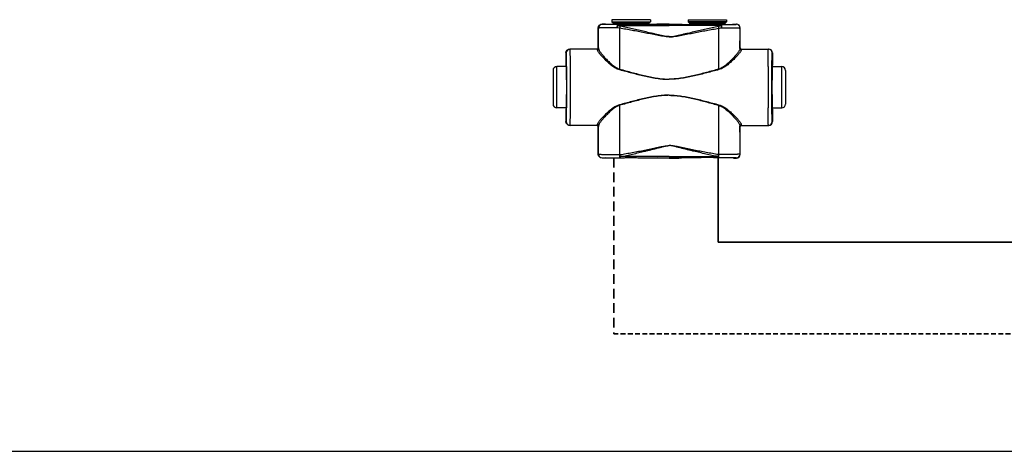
# Model space of a CAD drawing. Header units: millimetres. Extents: x 60394 to 199354, y 20895 to 166073.
# Tile 250 of 256: x 142450 to 143096, y 20895 to 21178. Entities that reach past the tile are written whole.
import ezdxf

# ---------------------------------------------------------------- set-up
doc = ezdxf.new("R2010")
doc.units = ezdxf.units.MM
doc.linetypes.add('VERDECKT', pattern=[9.525, 6.35, -3.175])
for name, color, linetype, lineweight in [('UT_POTRUBI - PŘÍVOD', 1, 'Continuous', 35), ('UT_SCHÉMA_PŘÍVOD', 10, 'Continuous', 35), ('UT_SCHÉMA_ZPÁTEČKA', 172, 'VERDECKT', 35)]:
    doc.layers.add(name, color=color, linetype=linetype, lineweight=lineweight)

msp = doc.modelspace()

# ---------------------------------------------------------------- linework, layer by layer
at = {"color": 0, "linetype": 'Continuous'}
for p, q in [((142863.52, 21177.97), (142838.32, 21177.97)), ((142838.32, 21177.97), (142838.32, 21176.57)), ((142863.52, 21177.97), (142863.52, 21176.57)), ((142888.32, 21177.97), (142913.52, 21177.97)), ((142888.32, 21177.97), (142888.32, 21176.57)), ((142913.52, 21177.97), (142913.52, 21176.57)), ((142829.55, 21172.45), (142829.42, 21172.57)), ((142829.42, 21159.57), (142829.42, 21172.57)), ((142832.05, 21174.95), (142831.92, 21175.07)), ((142833.57, 21175.07), (142831.92, 21175.07)), ((142833.92, 21174.97), (142833.57, 21175.07)), ((142838.32, 21176.57), (142839.28, 21175.62)), ((142838.32, 21176.57), (142863.52, 21176.57)), ((142839.28, 21175.62), (142862.57, 21175.62)), ((142839.42, 21175.26), (142862.42, 21175.26)), ((142839.42, 21175.26), (142839.42, 21174.9)), ((142847.07, 21174.88), (142842.22, 21174.88)), ((142842.22, 21174.18), (142842.22, 21174.88)), ((142842.22, 21174.18), (142875.92, 21174.18)), ((142875.92, 21174.88), (142854.78, 21174.88)), ((142862.42, 21175.26), (142862.42, 21174.9)), ((142863.52, 21176.57), (142862.57, 21175.62)), ((142869.67, 21175.07), (142867.92, 21174.97)), ((142875.92, 21175.07), (142869.67, 21175.07)), ((142875.92, 21175.07), (142882.17, 21175.07)), ((142875.92, 21174.88), (142897.07, 21174.88)), ((142909.62, 21174.18), (142875.92, 21174.18)), ((142882.17, 21175.07), (142883.92, 21174.97)), ((142913.52, 21176.57), (142888.32, 21176.57)), ((142888.32, 21176.57), (142889.28, 21175.62)), ((142912.57, 21175.62), (142889.28, 21175.62)), ((142912.42, 21175.26), (142889.42, 21175.26)), ((142889.42, 21175.26), (142889.42, 21174.9)), ((142904.78, 21174.88), (142909.62, 21174.88)), ((142909.62, 21174.18), (142909.62, 21174.88)), ((142912.42, 21175.26), (142912.42, 21174.9)), ((142913.52, 21176.57), (142912.57, 21175.62)), ((142917.92, 21174.97), (142918.27, 21175.07)), ((142918.27, 21175.07), (142919.92, 21175.07)), ((142919.8, 21174.95), (142919.92, 21175.07)), ((142922.3, 21172.45), (142922.42, 21172.57)), ((142922.42, 21159.57), (142922.42, 21172.57)), ((142828.73, 21158.77), (142810.72, 21158.77)), ((142829.42, 21159.57), (142829.53, 21159.57)), ((142922.42, 21159.57), (142922.32, 21159.57)), ((142923.12, 21158.77), (142941.12, 21158.77)), ((142808.43, 21156.27), (142808.22, 21156.27)), ((142808.22, 21156.27), (142808.22, 21148.12)), ((142943.41, 21156.27), (142943.62, 21156.27)), ((142943.62, 21156.27), (142943.62, 21148.12)), ((142808.47, 21147.27), (142802.22, 21147.27)), ((142802.22, 21120.27), (142802.22, 21147.27)), ((142808.22, 21148.12), (142808.43, 21147.77)), ((142808.62, 21147.76), (142808.62, 21147.77)), ((142943.23, 21147.76), (142943.23, 21147.77)), ((142943.38, 21147.27), (142949.62, 21147.27)), ((142943.62, 21148.12), (142943.41, 21147.77)), ((142949.62, 21120.27), (142949.62, 21147.27)), ((142799.72, 21144.77), (142799.72, 21122.77)), ((142952.12, 21144.77), (142952.12, 21122.77)), ((142808.47, 21120.27), (142802.22, 21120.27)), ((142808.43, 21119.77), (142808.22, 21119.42)), ((142808.62, 21119.77), (142808.62, 21119.78)), ((142943.23, 21119.77), (142943.23, 21119.78)), ((142943.38, 21120.27), (142949.62, 21120.27)), ((142943.41, 21119.77), (142943.62, 21119.42)), ((142808.22, 21119.42), (142808.22, 21111.27)), ((142943.62, 21119.42), (142943.62, 21111.27)), ((142808.22, 21111.27), (142808.43, 21111.27)), ((142828.73, 21108.77), (142810.72, 21108.77)), ((142829.53, 21107.97), (142829.42, 21107.97)), ((142829.42, 21089.87), (142829.42, 21107.97)), ((142922.32, 21107.97), (142922.42, 21107.97)), ((142922.42, 21089.87), (142922.42, 21107.97)), ((142923.12, 21108.77), (142941.12, 21108.77)), ((142943.62, 21111.27), (142943.41, 21111.27)), ((142829.42, 21089.87), (142829.54, 21089.99)), ((142831.92, 21087.37), (142832.04, 21087.49)), ((142833.57, 21087.37), (142831.92, 21087.37)), ((142833.92, 21087.48), (142833.57, 21087.37)), ((142843.47, 21089.62), (142843.64, 21089.62)), ((142843.79, 21087.56), (142843.97, 21087.56)), ((142875.92, 21088.31), (142843.97, 21088.31)), ((142843.97, 21087.56), (142843.97, 21088.31)), ((142843.97, 21087.56), (142845.23, 21087.56)), ((142856.62, 21087.56), (142875.92, 21087.56)), ((142869.67, 21087.37), (142867.92, 21087.48)), ((142875.92, 21087.37), (142869.67, 21087.37)), ((142875.92, 21088.31), (142907.88, 21088.31)), ((142895.23, 21087.56), (142875.92, 21087.56)), ((142875.92, 21087.37), (142882.17, 21087.37)), ((142882.17, 21087.37), (142883.92, 21087.48)), ((142907.88, 21087.56), (142906.62, 21087.56)), ((142907.88, 21087.56), (142907.88, 21088.31)), ((142908.06, 21087.56), (142907.88, 21087.56)), ((142908.38, 21089.62), (142908.2, 21089.62)), ((142917.92, 21087.48), (142918.27, 21087.37)), ((142918.27, 21087.37), (142919.92, 21087.37)), ((142919.92, 21087.37), (142919.81, 21087.49)), ((142922.42, 21089.87), (142922.31, 21089.99))]:
    msp.add_line(p, q, dxfattribs=at)
msp.add_line((64740.61, 20895.36), (199354.39, 20895.36))
for centre, radius, start, end in [((142832.05, 21172.45), 2.5, 90.00246, 179.99754), ((142838.92, 21175.26), 0.5, 0, 45), ((142862.92, 21175.26), 0.5, 135, 180), ((142888.92, 21175.26), 0.5, 0, 45), ((142912.92, 21175.26), 0.5, 135, 180), ((142919.8, 21172.45), 2.5, 0.00246, 89.99754), ((142810.93, 21156.27), 2.5, 90.00225, 180.00111), ((142828.73, 21159.57), 0.8, 270.0036, 359.99724), ((142923.12, 21159.57), 0.8, 180.00276, 269.9964), ((142940.91, 21156.27), 2.5, 359.99889, 89.99775), ((142802.22, 21144.77), 2.5, 90, 180), ((140368.76, 21133.77), 2442.41, 359.68325, 0.31675), ((145383.08, 21133.77), 2442.41, 179.68325, 180.31675), ((142949.62, 21144.77), 2.5, 0, 90), ((142802.22, 21122.77), 2.5, 180, 270), ((142949.62, 21122.77), 2.5, 270, 0), ((142810.93, 21111.27), 2.5, 179.99889, 269.99775), ((142828.73, 21107.97), 0.8, 0.00276, 89.9964), ((142923.12, 21107.97), 0.8, 90.0036, 179.99724), ((142940.91, 21111.27), 2.5, 270.00225, 0.00111), ((142832.04, 21089.99), 2.5, 180.00246, 269.99754), ((142919.81, 21089.99), 2.5, 270.00246, 359.99754)]:
    msp.add_arc(centre, radius, start, end, dxfattribs=at)
at = {"color": 0, "linetype": 'Continuous', "extrusion": (0, 0, -1)}
for centre, major_axis, ratio, start_param, end_param in [((142831.92, 21172.57), (-1.77, 1.77), 0.999973, -0.785384, 0.785384), ((142850.92, 21174.97), (-17, 0), 0.005236, 4.941076, 6.283185), ((142850.92, 21174.97), (-17, 0), 0.005236, 3.141593, 4.483702), ((142810.72, 21156.27), (-2.5, 0), 0.999945, 0, 1.570796), ((142828.62, 21159.57), (-0.8, 0), 0.999986, -3.141593, -1.659157), ((142808.43, 21133.77), (0, 14), 0.010472, 0, 3.141593), ((142810.72, 21111.27), (-2.5, 0), 0.999945, -1.570796, 0), ((142828.62, 21107.97), (0.8, 0), 0.999986, -1.395381, 0), ((142831.92, 21089.87), (1.77, 1.77), 0.999973, -3.926977, -2.356208), ((142850.92, 21087.48), (-17, 0), 0.005236, 0, 1.229157), ((142850.92, 21087.48), (-17, 0), 0.005236, 1.912436, 3.141593)]:
    msp.add_ellipse(centre, major_axis=major_axis, ratio=ratio, start_param=start_param, end_param=end_param, dxfattribs=at)
at = {"color": 0, "linetype": 'Continuous'}
for centre, major_axis, ratio, start_param, end_param in [((142900.92, 21174.97), (17, 0), 0.005236, 3.141593, 4.483702), ((142900.92, 21174.97), (17, 0), 0.005236, 4.941076, 6.283185), ((142919.92, 21172.57), (1.77, 1.77), 0.999973, -0.785384, 0.785384), ((142923.22, 21159.57), (0.8, 0), 0.999986, -3.141593, -1.659157), ((142941.12, 21156.27), (2.5, 0), 0.999945, 0, 1.570796), ((142943.41, 21133.77), (0, 14), 0.010472, 0, 3.141593), ((142923.22, 21107.97), (-0.8, 0), 0.999986, -1.395381, 0), ((142941.12, 21111.27), (2.5, 0), 0.999945, -1.570796, 0), ((142900.92, 21087.48), (17, 0), 0.005236, 1.912436, 3.141593), ((142900.92, 21087.48), (17, 0), 0.005236, 0, 1.229157), ((142919.92, 21089.87), (-1.77, 1.77), 0.999973, -3.926977, -2.356208)]:
    msp.add_ellipse(centre, major_axis=major_axis, ratio=ratio, start_param=start_param, end_param=end_param, dxfattribs=at)
for points, knots in [([(142841.61, 21172.76), (142840.77, 21172.76), (142839.17, 21172.75), (142837.2, 21172.73), (142835.73, 21172.71), (142834.73, 21172.69), (142833.8, 21172.67), (142832.95, 21172.65), (142832.19, 21172.63), (142831.52, 21172.61), (142830.94, 21172.58), (142830.52, 21172.56), (142830.23, 21172.55), (142830.06, 21172.53), (142829.91, 21172.52), (142829.78, 21172.51), (142829.69, 21172.49), (142829.61, 21172.48), (142829.57, 21172.47), (142829.55, 21172.46), (142829.55, 21172.45)], [0, 0, 0, 0, 0.207034, 0.39928, 0.488214, 0.57154, 0.648707, 0.71921, 0.782588, 0.838437, 0.886403, 0.926186, 0.942933, 0.957549, 0.970012, 0.98031, 0.988432, 0.994377, 0.998178, 1, 1, 1, 1]), ([(142829.56, 21159.04), (142829.55, 21160.16), (142829.55, 21164.63), (142829.55, 21169.1), (142829.55, 21172.45)], [0, 0, 0, 0, 0.250733, 1, 1, 1, 1]), ([(142842.22, 21174.88), (142841.52, 21174.88), (142840.16, 21174.88), (142838.5, 21174.89), (142837.26, 21174.89), (142836.41, 21174.9), (142835.63, 21174.9), (142834.91, 21174.9), (142834.27, 21174.91), (142833.7, 21174.91), (142833.22, 21174.92), (142832.86, 21174.92), (142832.62, 21174.93), (142832.47, 21174.93), (142832.35, 21174.93), (142832.24, 21174.94), (142832.17, 21174.94), (142832.13, 21174.94), (142832.1, 21174.94), (142832.08, 21174.94), (142832.06, 21174.95), (142832.05, 21174.95), (142832.05, 21174.95), (142832.05, 21174.95)], [0, 0, 0, 0, 0.207653, 0.400343, 0.489423, 0.572844, 0.650059, 0.720565, 0.783909, 0.839692, 0.887568, 0.927242, 0.943927, 0.958477, 0.970869, 0.981088, 0.989117, 0.992306, 0.994945, 0.997032, 0.998568, 0.999554, 1, 1, 1, 1]), ([(142842.22, 21174.88), (142842.13, 21174.88), (142842.03, 21174.77), (142841.95, 21174.63), (142841.88, 21174.48), (142841.81, 21174.26), (142841.73, 21173.94), (142841.67, 21173.58), (142841.63, 21173.18), (142841.61, 21172.9), (142841.61, 21172.76)], [0, 0, 0, 0, 0.117156, 0.161001, 0.211236, 0.330442, 0.472834, 0.634922, 0.812344, 1, 1, 1, 1]), ([(142842.22, 21174.18), (142842.1, 21173.98), (142841.87, 21173.51), (142841.69, 21173.03), (142841.61, 21172.76)], [0, 0, 0, 0, 0.464895, 1, 1, 1, 1]), ([(142843.47, 21172.4), (142843.31, 21172.42), (142842.69, 21172.52), (142842.07, 21172.65), (142841.61, 21172.76)], [0, 0, 0, 0, 0.252579, 1, 1, 1, 1]), ([(142843.8, 21173.74), (142843.66, 21173.77), (142843.13, 21173.89), (142842.61, 21174.05), (142842.22, 21174.18)], [0, 0, 0, 0, 0.253704, 1, 1, 1, 1]), ([(142843.8, 21173.74), (142843.73, 21173.54), (142843.61, 21173.09), (142843.52, 21172.64), (142843.47, 21172.4)], [0, 0, 0, 0, 0.464569, 1, 1, 1, 1]), ([(142875.92, 21166.76), (142875.92, 21166.76), (142875.23, 21166.76), (142873.85, 21166.84), (142871.8, 21167.12), (142869.76, 21167.47), (142867.06, 21167.98), (142863.68, 21168.64), (142859.63, 21169.44), (142855.59, 21170.22), (142851.55, 21170.98), (142847.51, 21171.71), (142844.82, 21172.18), (142843.47, 21172.4)], [0.5000015, 0.5000015, 0.5000015, 0.5000015, 0.500002, 0.5313979, 0.5627848, 0.5941575, 0.6255147, 0.6881766, 0.7507583, 0.8132458, 0.8756245, 0.9378805, 1, 1, 1, 1]), ([(142843.49, 21145.63), (142843.48, 21147.87), (142843.48, 21156.79), (142843.48, 21165.72), (142843.47, 21172.4)], [0, 0, 0, 0, 0.250952, 1, 1, 1, 1]), ([(142875.92, 21166.94), (142875.92, 21166.94), (142875.58, 21166.94), (142874.89, 21166.97), (142873.52, 21167.1), (142871.82, 21167.38), (142869.79, 21167.81), (142867.78, 21168.26), (142865.77, 21168.74), (142863.1, 21169.37), (142859.77, 21170.17), (142855.77, 21171.12), (142851.78, 21172.03), (142847.79, 21172.91), (142845.13, 21173.47), (142843.8, 21173.74)], [0.499995, 0.499995, 0.499995, 0.499995, 0.4999958, 0.5157333, 0.5314718, 0.5629204, 0.5943483, 0.6257534, 0.6571339, 0.6884877, 0.7511054, 0.813586, 0.8759088, 0.9380534, 1, 1, 1, 1]), ([(142854.78, 21174.88), (142854.14, 21174.88), (142852.85, 21174.85), (142850.92, 21174.83), (142848.99, 21174.85), (142847.71, 21174.88), (142847.07, 21174.88)], [0, 0, 0, 0, 0.248355, 0.5, 0.751645, 1, 1, 1, 1]), ([(142875.92, 21166.94), (142875.92, 21166.94), (142876.27, 21166.94), (142876.96, 21166.97), (142878.33, 21167.1), (142880.03, 21167.38), (142882.05, 21167.81), (142884.07, 21168.26), (142886.08, 21168.74), (142888.75, 21169.37), (142892.08, 21170.17), (142896.08, 21171.12), (142900.07, 21172.03), (142904.06, 21172.91), (142906.72, 21173.47), (142908.05, 21173.74)], [0.499995, 0.499995, 0.499995, 0.499995, 0.4999958, 0.5157333, 0.5314718, 0.5629204, 0.5943483, 0.6257534, 0.6571339, 0.6884877, 0.7511054, 0.813586, 0.8759088, 0.9380534, 1, 1, 1, 1]), ([(142875.92, 21166.76), (142875.92, 21166.76), (142876.61, 21166.76), (142877.99, 21166.84), (142880.04, 21167.12), (142882.08, 21167.47), (142884.79, 21167.98), (142888.17, 21168.64), (142892.21, 21169.44), (142896.26, 21170.22), (142900.3, 21170.98), (142904.34, 21171.71), (142907.03, 21172.18), (142908.38, 21172.4)], [0.5000015, 0.5000015, 0.5000015, 0.5000015, 0.500002, 0.5313979, 0.5627848, 0.5941575, 0.6255147, 0.6881766, 0.7507583, 0.8132458, 0.8756245, 0.9378805, 1, 1, 1, 1]), ([(142897.07, 21174.88), (142897.71, 21174.88), (142898.99, 21174.85), (142900.92, 21174.83), (142902.85, 21174.85), (142904.14, 21174.88), (142904.78, 21174.88)], [0, 0, 0, 0, 0.248355, 0.5, 0.751645, 1, 1, 1, 1]), ([(142908.05, 21173.74), (142908.19, 21173.77), (142908.72, 21173.89), (142909.24, 21174.05), (142909.62, 21174.18)], [0, 0, 0, 0, 0.253704, 1, 1, 1, 1]), ([(142908.05, 21173.74), (142908.12, 21173.54), (142908.24, 21173.09), (142908.33, 21172.64), (142908.38, 21172.4)], [0, 0, 0, 0, 0.464569, 1, 1, 1, 1]), ([(142908.36, 21145.63), (142908.36, 21147.87), (142908.37, 21156.79), (142908.37, 21165.72), (142908.38, 21172.4)], [0, 0, 0, 0, 0.250952, 1, 1, 1, 1]), ([(142908.38, 21172.4), (142908.53, 21172.42), (142909.16, 21172.52), (142909.78, 21172.65), (142910.24, 21172.76)], [0, 0, 0, 0, 0.252579, 1, 1, 1, 1]), ([(142909.62, 21174.88), (142910.33, 21174.88), (142911.69, 21174.88), (142913.35, 21174.89), (142914.59, 21174.89), (142915.43, 21174.9), (142916.22, 21174.9), (142916.93, 21174.9), (142917.58, 21174.91), (142918.14, 21174.91), (142918.63, 21174.92), (142918.98, 21174.92), (142919.22, 21174.93), (142919.37, 21174.93), (142919.5, 21174.93), (142919.6, 21174.94), (142919.67, 21174.94), (142919.72, 21174.94), (142919.75, 21174.94), (142919.77, 21174.94), (142919.79, 21174.95), (142919.79, 21174.95), (142919.8, 21174.95), (142919.8, 21174.95)], [0, 0, 0, 0, 0.207653, 0.400343, 0.489423, 0.572844, 0.650059, 0.720565, 0.783909, 0.839692, 0.887568, 0.927242, 0.943927, 0.958477, 0.970869, 0.981088, 0.989117, 0.992306, 0.994945, 0.997032, 0.998568, 0.999554, 1, 1, 1, 1]), ([(142909.62, 21174.88), (142909.71, 21174.88), (142909.82, 21174.77), (142909.89, 21174.63), (142909.96, 21174.48), (142910.04, 21174.26), (142910.11, 21173.94), (142910.17, 21173.58), (142910.22, 21173.18), (142910.23, 21172.9), (142910.24, 21172.76)], [0, 0, 0, 0, 0.117156, 0.161001, 0.211236, 0.330442, 0.472834, 0.634922, 0.812344, 1, 1, 1, 1]), ([(142909.62, 21174.18), (142909.75, 21173.98), (142909.98, 21173.51), (142910.16, 21173.03), (142910.24, 21172.76)], [0, 0, 0, 0, 0.464895, 1, 1, 1, 1]), ([(142910.24, 21172.76), (142911.07, 21172.76), (142912.68, 21172.75), (142914.65, 21172.73), (142916.11, 21172.71), (142917.12, 21172.69), (142918.05, 21172.67), (142918.9, 21172.65), (142919.66, 21172.63), (142920.33, 21172.61), (142920.91, 21172.58), (142921.33, 21172.56), (142921.61, 21172.55), (142921.79, 21172.53), (142921.94, 21172.52), (142922.06, 21172.51), (142922.16, 21172.49), (142922.23, 21172.48), (142922.28, 21172.47), (142922.3, 21172.46), (142922.3, 21172.45)], [0, 0, 0, 0, 0.207034, 0.39928, 0.488214, 0.57154, 0.648707, 0.71921, 0.782588, 0.838437, 0.886403, 0.926186, 0.942933, 0.957549, 0.970012, 0.98031, 0.988432, 0.994377, 0.998178, 1, 1, 1, 1]), ([(142922.29, 21159.04), (142922.29, 21160.16), (142922.29, 21164.63), (142922.3, 21169.1), (142922.3, 21172.45)], [0, 0, 0, 0, 0.250733, 1, 1, 1, 1]), ([(142811.13, 21147.27), (142811.13, 21148.11), (142811.12, 21149.71), (142811.1, 21151.65), (142811.08, 21153.06), (142811.07, 21154.02), (142811.06, 21154.89), (142811.05, 21155.68), (142811.03, 21156.39), (142811.02, 21157), (142811.01, 21157.53), (142810.99, 21157.91), (142810.98, 21158.17), (142810.98, 21158.32), (142810.97, 21158.46), (142810.96, 21158.57), (142810.96, 21158.65), (142810.95, 21158.71), (142810.94, 21158.75), (142810.94, 21158.77), (142810.93, 21158.77), (142810.93, 21158.77)], [0, 0, 0, 0, 0.218984, 0.416191, 0.505653, 0.588551, 0.664564, 0.733396, 0.794781, 0.848478, 0.894279, 0.932006, 0.947796, 0.961515, 0.973152, 0.982695, 0.990138, 0.995479, 0.998726, 0.999584, 1, 1, 1, 1]), ([(142828.73, 21158.77), (142828.73, 21158.77), (142828.73, 21158.77), (142828.73, 21158.76), (142828.73, 21158.75), (142828.74, 21158.73), (142828.74, 21158.69), (142828.74, 21158.64), (142828.75, 21158.56), (142828.75, 21158.47), (142828.75, 21158.37), (142828.75, 21158.29), (142828.76, 21158.25)], [0, 0, 0, 0, 0.005122, 0.017304, 0.037118, 0.064661, 0.143035, 0.252499, 0.393016, 0.564526, 0.766907, 1, 1, 1, 1]), ([(142829.56, 21159.04), (142829.56, 21158.93), (142829.51, 21158.73), (142829.33, 21158.47), (142829.07, 21158.29), (142828.86, 21158.25), (142828.76, 21158.25)], [0, 0, 0, 0, 0.247572, 0.496581, 0.747591, 1, 1, 1, 1]), ([(142829.53, 21159.57), (142829.53, 21159.57), (142829.53, 21159.57), (142829.53, 21159.56), (142829.53, 21159.55), (142829.54, 21159.53), (142829.54, 21159.49), (142829.54, 21159.43), (142829.55, 21159.36), (142829.55, 21159.26), (142829.55, 21159.16), (142829.55, 21159.08), (142829.56, 21159.04)], [0, 0, 0, 0, 0.005057, 0.017214, 0.037015, 0.06455, 0.142921, 0.252392, 0.392925, 0.564459, 0.766871, 1, 1, 1, 1]), ([(142829.56, 21159.04), (142829.56, 21158.97), (142829.58, 21158.82), (142829.65, 21158.59), (142829.75, 21158.33), (142829.95, 21157.93), (142830.28, 21157.37), (142830.78, 21156.64), (142831.39, 21155.83), (142832.37, 21154.62), (142833.78, 21152.99), (142835.71, 21150.97), (142837.53, 21149.28), (142839.14, 21147.97), (142840.92, 21146.71), (142842.42, 21145.94), (142843.49, 21145.63)], [0, 0, 0, 0, 0.010286, 0.022433, 0.036551, 0.052653, 0.090607, 0.135698, 0.187142, 0.244158, 0.372094, 0.514728, 0.6685, 0.748767, 0.830965, 1, 1, 1, 1]), ([(142922.29, 21159.04), (142922.29, 21158.97), (142922.27, 21158.82), (142922.2, 21158.59), (142922.1, 21158.33), (142921.9, 21157.93), (142921.56, 21157.37), (142921.06, 21156.64), (142920.46, 21155.83), (142919.48, 21154.62), (142918.06, 21152.99), (142916.13, 21150.97), (142914.32, 21149.28), (142912.7, 21147.97), (142910.93, 21146.71), (142909.43, 21145.94), (142908.36, 21145.63)], [0, 0, 0, 0, 0.010286, 0.022433, 0.036551, 0.052653, 0.090607, 0.135698, 0.187142, 0.244158, 0.372094, 0.514728, 0.6685, 0.748767, 0.830965, 1, 1, 1, 1]), ([(142922.32, 21159.57), (142922.32, 21159.57), (142922.32, 21159.57), (142922.31, 21159.56), (142922.31, 21159.55), (142922.31, 21159.53), (142922.31, 21159.49), (142922.3, 21159.43), (142922.3, 21159.36), (142922.3, 21159.26), (142922.29, 21159.16), (142922.29, 21159.08), (142922.29, 21159.04)], [0, 0, 0, 0, 0.005057, 0.017214, 0.037015, 0.06455, 0.142921, 0.252392, 0.392925, 0.564459, 0.766871, 1, 1, 1, 1]), ([(142922.29, 21159.04), (142922.29, 21158.93), (142922.33, 21158.73), (142922.51, 21158.47), (142922.78, 21158.29), (142922.99, 21158.25), (142923.09, 21158.25)], [0, 0, 0, 0, 0.247572, 0.496581, 0.747591, 1, 1, 1, 1]), ([(142923.12, 21158.77), (142923.12, 21158.77), (142923.12, 21158.77), (142923.11, 21158.76), (142923.11, 21158.75), (142923.11, 21158.73), (142923.11, 21158.69), (142923.1, 21158.64), (142923.1, 21158.56), (142923.1, 21158.47), (142923.09, 21158.37), (142923.09, 21158.29), (142923.09, 21158.25)], [0, 0, 0, 0, 0.005122, 0.017304, 0.037118, 0.064661, 0.143035, 0.252499, 0.393016, 0.564526, 0.766907, 1, 1, 1, 1]), ([(142940.72, 21147.27), (142940.72, 21148.11), (142940.73, 21149.71), (142940.75, 21151.65), (142940.76, 21153.06), (142940.78, 21154.02), (142940.79, 21154.89), (142940.8, 21155.68), (142940.81, 21156.39), (142940.83, 21157), (142940.84, 21157.53), (142940.85, 21157.91), (142940.86, 21158.17), (142940.87, 21158.32), (142940.88, 21158.46), (142940.88, 21158.57), (142940.89, 21158.65), (142940.9, 21158.71), (142940.9, 21158.75), (142940.91, 21158.77), (142940.91, 21158.77), (142940.91, 21158.77)], [0, 0, 0, 0, 0.218984, 0.416191, 0.505653, 0.588551, 0.664564, 0.733396, 0.794781, 0.848478, 0.894279, 0.932006, 0.947796, 0.961515, 0.973152, 0.982695, 0.990138, 0.995479, 0.998726, 0.999584, 1, 1, 1, 1]), ([(142808.62, 21147.77), (142808.61, 21148.4), (142808.6, 21149.59), (142808.58, 21151.04), (142808.57, 21152.09), (142808.56, 21152.79), (142808.55, 21153.43), (142808.54, 21154.01), (142808.52, 21154.53), (142808.51, 21154.98), (142808.5, 21155.37), (142808.49, 21155.64), (142808.48, 21155.83), (142808.47, 21155.95), (142808.47, 21156.04), (142808.46, 21156.12), (142808.45, 21156.18), (142808.45, 21156.23), (142808.44, 21156.25), (142808.44, 21156.27), (142808.43, 21156.27)], [0, 0, 0, 0, 0.221931, 0.420259, 0.509783, 0.592499, 0.668149, 0.736495, 0.797321, 0.850436, 0.895675, 0.932895, 0.948462, 0.961984, 0.973451, 0.982856, 0.990196, 0.99547, 0.998697, 1, 1, 1, 1]), ([(142828.76, 21158.25), (142828.76, 21158.19), (142828.78, 21158.05), (142828.85, 21157.83), (142828.96, 21157.58), (142829.17, 21157.19), (142829.53, 21156.65), (142830.06, 21155.94), (142830.7, 21155.16), (142831.74, 21153.98), (142833.24, 21152.39), (142835.28, 21150.43), (142837.19, 21148.79), (142838.89, 21147.52), (142840.75, 21146.32), (142842.29, 21145.59), (142843.38, 21145.3)], [0, 0, 0, 0, 0.009694, 0.02127, 0.034861, 0.050494, 0.087694, 0.13227, 0.183417, 0.240322, 0.368483, 0.511765, 0.666448, 0.747227, 0.829948, 1, 1, 1, 1]), ([(142923.09, 21158.25), (142923.09, 21158.19), (142923.07, 21158.05), (142923, 21157.83), (142922.89, 21157.58), (142922.68, 21157.19), (142922.32, 21156.65), (142921.79, 21155.94), (142921.15, 21155.16), (142920.11, 21153.98), (142918.61, 21152.39), (142916.57, 21150.43), (142914.66, 21148.79), (142912.96, 21147.52), (142911.1, 21146.32), (142909.56, 21145.59), (142908.47, 21145.3)], [0, 0, 0, 0, 0.009694, 0.02127, 0.034861, 0.050494, 0.087694, 0.13227, 0.183417, 0.240322, 0.368483, 0.511765, 0.666448, 0.747227, 0.829948, 1, 1, 1, 1]), ([(142943.23, 21147.77), (142943.23, 21148.4), (142943.25, 21149.59), (142943.26, 21151.04), (142943.28, 21152.09), (142943.29, 21152.79), (142943.3, 21153.43), (142943.31, 21154.01), (142943.32, 21154.53), (142943.33, 21154.98), (142943.35, 21155.37), (142943.36, 21155.64), (142943.37, 21155.83), (142943.37, 21155.95), (142943.38, 21156.04), (142943.39, 21156.12), (142943.39, 21156.18), (142943.4, 21156.23), (142943.4, 21156.25), (142943.41, 21156.27), (142943.41, 21156.27)], [0, 0, 0, 0, 0.221931, 0.420259, 0.509783, 0.592499, 0.668149, 0.736495, 0.797321, 0.850436, 0.895675, 0.932895, 0.948462, 0.961984, 0.973451, 0.982856, 0.990196, 0.99547, 0.998697, 1, 1, 1, 1]), ([(142808.62, 21119.78), (142808.64, 21121.98), (142808.66, 21126.64), (142808.67, 21133.77), (142808.66, 21140.9), (142808.64, 21145.56), (142808.62, 21147.76)], [0, 0, 0, 0, 0.235226, 0.499987, 0.764754, 1, 1, 1, 1]), ([(142843.49, 21145.63), (142843.48, 21145.6), (142843.44, 21145.49), (142843.41, 21145.38), (142843.38, 21145.3)], [0, 0, 0, 0, 0.258378, 1, 1, 1, 1]), ([(142843.49, 21145.63), (142846.14, 21144.89), (142850.12, 21143.79), (142855.46, 21142.38), (142859.49, 21141.38), (142863.54, 21140.47), (142867.63, 21139.72), (142871.07, 21139.29), (142873.84, 21139.11), (142875.23, 21139.08), (142875.92, 21139.08), (142875.92, 21139.08)], [0, 0, 0, 0, 0.1244767, 0.1868883, 0.2493924, 0.3119715, 0.3746087, 0.437287, 0.4686409, 0.4999998, 0.5, 0.5, 0.5, 0.5]), ([(142908.36, 21145.63), (142905.71, 21144.89), (142901.72, 21143.79), (142896.39, 21142.38), (142892.36, 21141.38), (142888.31, 21140.47), (142884.22, 21139.72), (142880.77, 21139.29), (142878, 21139.11), (142876.62, 21139.08), (142875.92, 21139.08), (142875.92, 21139.08)], [0, 0, 0, 0, 0.1244767, 0.1868883, 0.2493924, 0.3119715, 0.3746087, 0.437287, 0.4686409, 0.4999998, 0.5, 0.5, 0.5, 0.5]), ([(142908.36, 21145.63), (142908.37, 21145.6), (142908.4, 21145.49), (142908.44, 21145.38), (142908.47, 21145.3)], [0, 0, 0, 0, 0.258378, 1, 1, 1, 1]), ([(142943.23, 21119.78), (142943.21, 21121.98), (142943.19, 21126.64), (142943.17, 21133.77), (142943.19, 21140.9), (142943.21, 21145.56), (142943.23, 21147.76)], [0, 0, 0, 0, 0.235226, 0.499987, 0.764754, 1, 1, 1, 1]), ([(142843.38, 21145.3), (142846.05, 21144.58), (142850.05, 21143.5), (142855.4, 21142.13), (142859.45, 21141.16), (142863.51, 21140.28), (142867.61, 21139.56), (142871.06, 21139.14), (142873.84, 21138.97), (142875.23, 21138.94), (142875.92, 21138.94), (142875.92, 21138.94)], [0, 0, 0, 0, 0.1245061, 0.1869228, 0.2494269, 0.3120016, 0.3746311, 0.4372993, 0.4686472, 0.4999998, 0.5, 0.5, 0.5, 0.5]), ([(142908.47, 21145.3), (142905.8, 21144.58), (142901.8, 21143.5), (142896.44, 21142.13), (142892.4, 21141.16), (142888.33, 21140.28), (142884.23, 21139.56), (142880.78, 21139.14), (142878.01, 21138.97), (142876.62, 21138.94), (142875.92, 21138.94), (142875.92, 21138.94)], [0, 0, 0, 0, 0.1245061, 0.1869228, 0.2494269, 0.3120016, 0.3746311, 0.4372993, 0.4686472, 0.4999998, 0.5, 0.5, 0.5, 0.5]), ([(142875.92, 21128.61), (142874.53, 21128.61), (142871.75, 21128.49), (142867.61, 21127.99), (142863.51, 21127.26), (142859.45, 21126.38), (142855.4, 21125.41), (142850.05, 21124.04), (142846.05, 21122.96), (142843.38, 21122.25)], [0.5, 0.5, 0.5, 0.5, 0.5626889, 0.6253582, 0.6879892, 0.7505657, 0.8130716, 0.8754902, 1, 1, 1, 1]), ([(142875.92, 21128.46), (142874.54, 21128.46), (142871.76, 21128.33), (142867.63, 21127.82), (142863.54, 21127.07), (142859.49, 21126.16), (142855.46, 21125.16), (142850.12, 21123.76), (142846.14, 21122.65), (142843.49, 21121.92)], [0.5, 0.5, 0.5, 0.5, 0.5627005, 0.6253799, 0.6880187, 0.7505997, 0.8131057, 0.8755193, 1, 1, 1, 1]), ([(142875.92, 21128.61), (142877.31, 21128.61), (142880.09, 21128.49), (142884.23, 21127.99), (142888.33, 21127.26), (142892.4, 21126.38), (142896.44, 21125.41), (142901.8, 21124.04), (142905.8, 21122.96), (142908.47, 21122.25)], [0.5, 0.5, 0.5, 0.5, 0.5626889, 0.6253582, 0.6879892, 0.7505657, 0.8130716, 0.8754902, 1, 1, 1, 1]), ([(142875.92, 21128.46), (142877.31, 21128.46), (142880.09, 21128.33), (142884.22, 21127.82), (142888.31, 21127.07), (142892.36, 21126.16), (142896.39, 21125.16), (142901.72, 21123.76), (142905.71, 21122.65), (142908.36, 21121.92)], [0.5, 0.5, 0.5, 0.5, 0.5627005, 0.6253799, 0.6880187, 0.7505997, 0.8131057, 0.8755193, 1, 1, 1, 1]), ([(142808.43, 21111.27), (142808.44, 21111.27), (142808.44, 21111.29), (142808.45, 21111.31), (142808.45, 21111.36), (142808.46, 21111.42), (142808.47, 21111.5), (142808.47, 21111.6), (142808.48, 21111.71), (142808.49, 21111.9), (142808.5, 21112.18), (142808.51, 21112.56), (142808.52, 21113.01), (142808.54, 21113.53), (142808.55, 21114.11), (142808.56, 21114.75), (142808.57, 21115.45), (142808.58, 21116.5), (142808.6, 21117.95), (142808.61, 21119.14), (142808.62, 21119.77)], [0, 0, 0, 0, 0.001303, 0.00453, 0.009804, 0.017144, 0.026549, 0.038016, 0.051538, 0.067105, 0.104325, 0.149564, 0.202679, 0.263505, 0.331851, 0.407501, 0.490217, 0.579741, 0.778069, 1, 1, 1, 1]), ([(142810.93, 21108.77), (142810.93, 21108.77), (142810.94, 21108.78), (142810.94, 21108.79), (142810.95, 21108.83), (142810.96, 21108.89), (142810.96, 21108.97), (142810.97, 21109.08), (142810.98, 21109.22), (142810.98, 21109.38), (142810.99, 21109.63), (142811.01, 21110.01), (142811.02, 21110.54), (142811.03, 21111.16), (142811.05, 21111.86), (142811.06, 21112.65), (142811.07, 21113.53), (142811.08, 21114.48), (142811.1, 21115.89), (142811.12, 21117.83), (142811.13, 21119.43), (142811.13, 21120.27)], [0, 0, 0, 0, 0.000416, 0.001274, 0.004521, 0.009862, 0.017305, 0.026849, 0.038485, 0.052204, 0.067994, 0.105721, 0.151522, 0.205219, 0.266604, 0.335437, 0.411449, 0.494347, 0.58381, 0.781016, 1, 1, 1, 1]), ([(142843.38, 21122.25), (142842.29, 21121.95), (142840.75, 21121.23), (142838.89, 21120.02), (142837.19, 21118.75), (142835.28, 21117.11), (142833.24, 21115.15), (142831.74, 21113.57), (142830.7, 21112.39), (142830.06, 21111.6), (142829.53, 21110.89), (142829.17, 21110.35), (142828.96, 21109.96), (142828.85, 21109.72), (142828.78, 21109.5), (142828.76, 21109.35), (142828.76, 21109.29)], [0, 0, 0, 0, 0.170052, 0.252774, 0.333553, 0.488235, 0.631517, 0.759678, 0.816583, 0.86773, 0.912306, 0.949506, 0.965139, 0.978731, 0.990306, 1, 1, 1, 1]), ([(142843.49, 21121.92), (142842.42, 21121.61), (142840.92, 21120.83), (142839.14, 21119.57), (142837.53, 21118.26), (142835.71, 21116.57), (142833.78, 21114.55), (142832.37, 21112.93), (142831.39, 21111.71), (142830.78, 21110.9), (142830.28, 21110.17), (142829.95, 21109.61), (142829.75, 21109.21), (142829.65, 21108.95), (142829.58, 21108.72), (142829.56, 21108.57), (142829.56, 21108.51)], [0, 0, 0, 0, 0.169036, 0.251233, 0.3315, 0.485272, 0.627906, 0.755842, 0.812858, 0.864302, 0.909393, 0.947347, 0.963449, 0.977567, 0.989714, 1, 1, 1, 1]), ([(142843.49, 21121.92), (142843.48, 21121.94), (142843.44, 21122.06), (142843.41, 21122.17), (142843.38, 21122.25)], [0, 0, 0, 0, 0.258378, 1, 1, 1, 1]), ([(142843.47, 21089.62), (142843.47, 21092.29), (142843.48, 21103.06), (142843.48, 21113.82), (142843.49, 21121.92)], [0, 0, 0, 0, 0.248459, 1, 1, 1, 1]), ([(142908.36, 21121.92), (142908.37, 21121.94), (142908.4, 21122.06), (142908.44, 21122.17), (142908.47, 21122.25)], [0, 0, 0, 0, 0.258378, 1, 1, 1, 1]), ([(142908.36, 21121.92), (142909.43, 21121.61), (142910.93, 21120.83), (142912.7, 21119.57), (142914.32, 21118.26), (142916.13, 21116.57), (142918.06, 21114.55), (142919.48, 21112.93), (142920.46, 21111.71), (142921.06, 21110.9), (142921.56, 21110.17), (142921.9, 21109.61), (142922.1, 21109.21), (142922.2, 21108.95), (142922.27, 21108.72), (142922.29, 21108.57), (142922.29, 21108.51)], [0, 0, 0, 0, 0.169036, 0.251233, 0.3315, 0.485272, 0.627906, 0.755842, 0.812858, 0.864302, 0.909393, 0.947347, 0.963449, 0.977567, 0.989714, 1, 1, 1, 1]), ([(142908.38, 21089.62), (142908.38, 21092.29), (142908.37, 21103.06), (142908.36, 21113.82), (142908.36, 21121.92)], [0, 0, 0, 0, 0.248459, 1, 1, 1, 1]), ([(142908.47, 21122.25), (142909.56, 21121.95), (142911.1, 21121.23), (142912.96, 21120.02), (142914.66, 21118.75), (142916.57, 21117.11), (142918.61, 21115.15), (142920.11, 21113.57), (142921.15, 21112.39), (142921.79, 21111.6), (142922.32, 21110.89), (142922.68, 21110.35), (142922.89, 21109.96), (142923, 21109.72), (142923.07, 21109.5), (142923.09, 21109.35), (142923.09, 21109.29)], [0, 0, 0, 0, 0.170052, 0.252774, 0.333553, 0.488235, 0.631517, 0.759678, 0.816583, 0.86773, 0.912306, 0.949506, 0.965139, 0.978731, 0.990306, 1, 1, 1, 1]), ([(142940.91, 21108.77), (142940.91, 21108.77), (142940.91, 21108.78), (142940.9, 21108.79), (142940.9, 21108.83), (142940.89, 21108.89), (142940.88, 21108.97), (142940.88, 21109.08), (142940.87, 21109.22), (142940.86, 21109.38), (142940.85, 21109.63), (142940.84, 21110.01), (142940.83, 21110.54), (142940.81, 21111.16), (142940.8, 21111.86), (142940.79, 21112.65), (142940.78, 21113.53), (142940.76, 21114.48), (142940.75, 21115.89), (142940.73, 21117.83), (142940.72, 21119.43), (142940.72, 21120.27)], [0, 0, 0, 0, 0.000416, 0.001274, 0.004521, 0.009862, 0.017305, 0.026849, 0.038485, 0.052204, 0.067994, 0.105721, 0.151522, 0.205219, 0.266604, 0.335437, 0.411449, 0.494347, 0.58381, 0.781016, 1, 1, 1, 1]), ([(142943.41, 21111.27), (142943.41, 21111.27), (142943.4, 21111.29), (142943.4, 21111.31), (142943.39, 21111.36), (142943.39, 21111.42), (142943.38, 21111.5), (142943.37, 21111.6), (142943.37, 21111.71), (142943.36, 21111.9), (142943.35, 21112.18), (142943.33, 21112.56), (142943.32, 21113.01), (142943.31, 21113.53), (142943.3, 21114.11), (142943.29, 21114.75), (142943.28, 21115.45), (142943.26, 21116.5), (142943.25, 21117.95), (142943.23, 21119.14), (142943.23, 21119.77)], [0, 0, 0, 0, 0.001303, 0.00453, 0.009804, 0.017144, 0.026549, 0.038016, 0.051538, 0.067105, 0.104325, 0.149564, 0.202679, 0.263505, 0.331851, 0.407501, 0.490217, 0.579741, 0.778069, 1, 1, 1, 1]), ([(142828.76, 21109.29), (142828.75, 21109.25), (142828.75, 21109.17), (142828.75, 21109.07), (142828.75, 21108.98), (142828.74, 21108.91), (142828.74, 21108.85), (142828.74, 21108.81), (142828.73, 21108.79), (142828.73, 21108.78), (142828.73, 21108.77), (142828.73, 21108.77), (142828.73, 21108.77)], [0, 0, 0, 0, 0.233093, 0.435474, 0.606984, 0.747501, 0.856965, 0.935339, 0.962882, 0.982696, 0.994878, 1, 1, 1, 1]), ([(142829.56, 21108.51), (142829.56, 21108.61), (142829.51, 21108.82), (142829.33, 21109.08), (142829.07, 21109.25), (142828.86, 21109.29), (142828.76, 21109.29)], [0, 0, 0, 0, 0.247572, 0.496581, 0.747591, 1, 1, 1, 1]), ([(142829.56, 21108.51), (142829.55, 21108.46), (142829.55, 21108.39), (142829.55, 21108.28), (142829.55, 21108.19), (142829.54, 21108.11), (142829.54, 21108.05), (142829.54, 21108.01), (142829.53, 21107.99), (142829.53, 21107.98), (142829.53, 21107.97), (142829.53, 21107.97), (142829.53, 21107.97)], [0, 0, 0, 0, 0.23313, 0.435541, 0.607074, 0.747608, 0.857079, 0.93545, 0.962985, 0.982786, 0.994943, 1, 1, 1, 1]), ([(142829.54, 21089.99), (142829.54, 21091.52), (142829.55, 21097.7), (142829.55, 21103.87), (142829.56, 21108.51)], [0, 0, 0, 0, 0.248801, 1, 1, 1, 1]), ([(142922.29, 21108.51), (142922.29, 21108.61), (142922.33, 21108.82), (142922.51, 21109.08), (142922.78, 21109.25), (142922.99, 21109.29), (142923.09, 21109.29)], [0, 0, 0, 0, 0.247572, 0.496581, 0.747591, 1, 1, 1, 1]), ([(142922.31, 21089.99), (142922.3, 21091.52), (142922.3, 21097.7), (142922.29, 21103.87), (142922.29, 21108.51)], [0, 0, 0, 0, 0.248801, 1, 1, 1, 1]), ([(142922.29, 21108.51), (142922.29, 21108.46), (142922.29, 21108.39), (142922.3, 21108.28), (142922.3, 21108.19), (142922.3, 21108.11), (142922.31, 21108.05), (142922.31, 21108.01), (142922.31, 21107.99), (142922.31, 21107.98), (142922.32, 21107.97), (142922.32, 21107.97), (142922.32, 21107.97)], [0, 0, 0, 0, 0.23313, 0.435541, 0.607074, 0.747608, 0.857079, 0.93545, 0.962985, 0.982786, 0.994943, 1, 1, 1, 1]), ([(142923.09, 21109.29), (142923.09, 21109.25), (142923.09, 21109.17), (142923.1, 21109.07), (142923.1, 21108.98), (142923.1, 21108.91), (142923.11, 21108.85), (142923.11, 21108.81), (142923.11, 21108.79), (142923.11, 21108.78), (142923.12, 21108.77), (142923.12, 21108.77), (142923.12, 21108.77)], [0, 0, 0, 0, 0.233093, 0.435474, 0.606984, 0.747501, 0.856965, 0.935339, 0.962882, 0.982696, 0.994878, 1, 1, 1, 1]), ([(142843.64, 21089.62), (142844.99, 21089.84), (142847.67, 21090.3), (142851.7, 21091.02), (142855.72, 21091.78), (142859.08, 21092.44), (142861.76, 21092.98), (142863.78, 21093.39), (142865.79, 21093.8), (142867.81, 21094.22), (142869.83, 21094.63), (142871.51, 21094.98), (142872.86, 21095.24), (142874.21, 21095.48), (142875.24, 21095.63), (142875.92, 21095.63)], [0, 0, 0, 0, 0.0621172, 0.1243716, 0.1867502, 0.2492392, 0.2805207, 0.3118245, 0.3431487, 0.3744915, 0.4058513, 0.4372266, 0.4529199, 0.4686172, 0.5, 0.5, 0.5, 0.5]), ([(142843.97, 21088.31), (142845.29, 21088.58), (142847.95, 21089.13), (142851.93, 21090), (142855.91, 21090.92), (142859.23, 21091.71), (142861.88, 21092.35), (142863.88, 21092.85), (142865.87, 21093.34), (142867.87, 21093.85), (142869.87, 21094.35), (142871.53, 21094.76), (142872.87, 21095.08), (142874.21, 21095.37), (142875.24, 21095.55), (142875.92, 21095.55)], [0, 0, 0, 0, 0.0619437, 0.1240868, 0.1864104, 0.2488944, 0.2801902, 0.3115184, 0.3428764, 0.3742614, 0.4056711, 0.4371032, 0.4528275, 0.4685577, 0.5, 0.5, 0.5, 0.5]), ([(142908.2, 21089.62), (142906.86, 21089.84), (142904.18, 21090.3), (142900.15, 21091.02), (142896.13, 21091.78), (142892.77, 21092.44), (142890.09, 21092.98), (142888.07, 21093.39), (142886.05, 21093.8), (142884.04, 21094.22), (142882.02, 21094.63), (142880.34, 21094.98), (142878.99, 21095.24), (142877.64, 21095.48), (142876.61, 21095.63), (142875.92, 21095.63)], [0, 0, 0, 0, 0.0621172, 0.1243716, 0.1867502, 0.2492392, 0.2805207, 0.3118245, 0.3431487, 0.3744915, 0.4058513, 0.4372266, 0.4529199, 0.4686172, 0.5, 0.5, 0.5, 0.5]), ([(142907.88, 21088.31), (142906.55, 21088.58), (142903.9, 21089.13), (142899.92, 21090), (142895.94, 21090.92), (142892.62, 21091.71), (142889.96, 21092.35), (142887.97, 21092.85), (142885.97, 21093.34), (142883.98, 21093.85), (142881.98, 21094.35), (142880.31, 21094.76), (142878.98, 21095.08), (142877.64, 21095.37), (142876.61, 21095.55), (142875.92, 21095.55)], [0, 0, 0, 0, 0.0619437, 0.1240868, 0.1864104, 0.2488944, 0.2801902, 0.3115184, 0.3428764, 0.3742614, 0.4056711, 0.4371032, 0.4528275, 0.4685577, 0.5, 0.5, 0.5, 0.5]), ([(142829.54, 21089.99), (142829.54, 21089.98), (142829.57, 21089.96), (142829.62, 21089.95), (142829.71, 21089.93), (142829.82, 21089.92), (142829.97, 21089.9), (142830.14, 21089.88), (142830.35, 21089.87), (142830.69, 21089.84), (142831.18, 21089.82), (142831.86, 21089.79), (142832.65, 21089.76), (142833.55, 21089.74), (142834.54, 21089.71), (142835.62, 21089.69), (142836.78, 21089.67), (142838.47, 21089.65), (142840.7, 21089.63), (142842.53, 21089.62), (142843.47, 21089.62)], [0, 0, 0, 0, 0.001901, 0.0058, 0.011886, 0.020197, 0.030732, 0.043479, 0.058422, 0.075536, 0.116153, 0.165047, 0.22186, 0.286169, 0.35749, 0.43527, 0.518903, 0.607727, 0.798032, 1, 1, 1, 1]), ([(142832.04, 21087.49), (142832.04, 21087.49), (142832.05, 21087.49), (142832.06, 21087.49), (142832.08, 21087.49), (142832.1, 21087.5), (142832.13, 21087.5), (142832.19, 21087.5), (142832.28, 21087.5), (142832.4, 21087.5), (142832.55, 21087.51), (142832.72, 21087.51), (142832.92, 21087.51), (142833.15, 21087.52), (142833.5, 21087.52), (142833.99, 21087.53), (142834.66, 21087.53), (142835.41, 21087.54), (142836.25, 21087.54), (142837.16, 21087.54), (142838.14, 21087.55), (142839.56, 21087.55), (142841.45, 21087.56), (142843, 21087.56), (142843.79, 21087.56)], [0, 0, 0, 0, 0.000442, 0.001439, 0.003, 0.005125, 0.007814, 0.011067, 0.019262, 0.029696, 0.04235, 0.057205, 0.074237, 0.093413, 0.114703, 0.163471, 0.220191, 0.284451, 0.355774, 0.433617, 0.517377, 0.606395, 0.797271, 1, 1, 1, 1]), ([(142843.79, 21087.56), (142843.77, 21087.56), (142843.73, 21087.6), (142843.7, 21087.65), (142843.68, 21087.72), (142843.65, 21087.8), (142843.61, 21087.95), (142843.55, 21088.28), (142843.5, 21088.86), (142843.47, 21089.35), (142843.47, 21089.62)], [0, 0, 0, 0, 0.03281, 0.058939, 0.09263, 0.134005, 0.182986, 0.302653, 0.616803, 1, 1, 1, 1]), ([(142843.97, 21087.56), (142843.94, 21087.56), (142843.91, 21087.6), (142843.88, 21087.65), (142843.85, 21087.72), (142843.83, 21087.8), (142843.79, 21087.95), (142843.73, 21088.28), (142843.67, 21088.86), (142843.65, 21089.35), (142843.64, 21089.62)], [0, 0, 0, 0, 0.032697, 0.058797, 0.092469, 0.133835, 0.182813, 0.302491, 0.616704, 1, 1, 1, 1]), ([(142843.97, 21088.31), (142843.9, 21088.51), (142843.78, 21088.94), (142843.69, 21089.38), (142843.64, 21089.62)], [0, 0, 0, 0, 0.463333, 1, 1, 1, 1]), ([(142845.23, 21087.56), (142845.69, 21087.56), (142846.63, 21087.59), (142848.04, 21087.68), (142849.48, 21087.75), (142850.92, 21087.78), (142852.37, 21087.75), (142853.81, 21087.68), (142855.22, 21087.59), (142856.16, 21087.56), (142856.62, 21087.56)], [0, 0, 0, 0, 0.12176, 0.246313, 0.372689, 0.5, 0.627311, 0.753687, 0.87824, 1, 1, 1, 1]), ([(142906.62, 21087.56), (142906.16, 21087.56), (142905.22, 21087.59), (142903.81, 21087.68), (142902.37, 21087.75), (142900.92, 21087.78), (142899.48, 21087.75), (142898.04, 21087.68), (142896.63, 21087.59), (142895.69, 21087.56), (142895.23, 21087.56)], [0, 0, 0, 0, 0.12176, 0.246313, 0.372689, 0.5, 0.627311, 0.753687, 0.87824, 1, 1, 1, 1]), ([(142907.88, 21087.56), (142907.9, 21087.56), (142907.94, 21087.6), (142907.97, 21087.65), (142907.99, 21087.72), (142908.02, 21087.8), (142908.06, 21087.95), (142908.12, 21088.28), (142908.17, 21088.86), (142908.2, 21089.35), (142908.2, 21089.62)], [0, 0, 0, 0, 0.032697, 0.058797, 0.092469, 0.133835, 0.182813, 0.302491, 0.616704, 1, 1, 1, 1]), ([(142907.88, 21088.31), (142907.94, 21088.51), (142908.06, 21088.94), (142908.16, 21089.38), (142908.2, 21089.62)], [0, 0, 0, 0, 0.463333, 1, 1, 1, 1]), ([(142908.06, 21087.56), (142908.08, 21087.56), (142908.11, 21087.6), (142908.14, 21087.65), (142908.17, 21087.72), (142908.2, 21087.8), (142908.23, 21087.95), (142908.29, 21088.28), (142908.35, 21088.86), (142908.37, 21089.35), (142908.38, 21089.62)], [0, 0, 0, 0, 0.03281, 0.058939, 0.09263, 0.134005, 0.182986, 0.302653, 0.616803, 1, 1, 1, 1]), ([(142919.81, 21087.49), (142919.8, 21087.49), (142919.8, 21087.49), (142919.79, 21087.49), (142919.77, 21087.49), (142919.74, 21087.5), (142919.71, 21087.5), (142919.66, 21087.5), (142919.57, 21087.5), (142919.45, 21087.5), (142919.3, 21087.51), (142919.13, 21087.51), (142918.93, 21087.51), (142918.7, 21087.52), (142918.35, 21087.52), (142917.85, 21087.53), (142917.19, 21087.53), (142916.44, 21087.54), (142915.6, 21087.54), (142914.69, 21087.54), (142913.71, 21087.55), (142912.28, 21087.55), (142910.39, 21087.56), (142908.85, 21087.56), (142908.06, 21087.56)], [0, 0, 0, 0, 0.000442, 0.001439, 0.003, 0.005125, 0.007814, 0.011067, 0.019262, 0.029696, 0.04235, 0.057205, 0.074237, 0.093413, 0.114703, 0.163471, 0.220191, 0.284451, 0.355774, 0.433617, 0.517377, 0.606395, 0.797271, 1, 1, 1, 1]), ([(142922.31, 21089.99), (142922.3, 21089.98), (142922.28, 21089.96), (142922.23, 21089.95), (142922.14, 21089.93), (142922.03, 21089.92), (142921.88, 21089.9), (142921.7, 21089.88), (142921.5, 21089.87), (142921.16, 21089.84), (142920.66, 21089.82), (142919.99, 21089.79), (142919.2, 21089.76), (142918.3, 21089.74), (142917.31, 21089.71), (142916.23, 21089.69), (142915.07, 21089.67), (142913.38, 21089.65), (142911.14, 21089.63), (142909.32, 21089.62), (142908.38, 21089.62)], [0, 0, 0, 0, 0.001901, 0.0058, 0.011886, 0.020197, 0.030732, 0.043479, 0.058422, 0.075536, 0.116153, 0.165047, 0.22186, 0.286169, 0.35749, 0.43527, 0.518903, 0.607727, 0.798032, 1, 1, 1, 1])]:
    msp.add_open_spline(points, degree=3, knots=knots, dxfattribs=at)
at = {"layer": 'UT_POTRUBI - PŘÍVOD'}
for p in [(142908.06, 21087.56), (142908.06, 21032.25)]:
    msp.add_line(p, (142908.06, 21032.25), dxfattribs=at)
at = {"layer": 'UT_SCHÉMA_PŘÍVOD', "ltscale": 0.5}
msp.add_line((143685.37, 21032.25), (142908.06, 21032.25), dxfattribs=at)
at = {"layer": 'UT_SCHÉMA_ZPÁTEČKA'}
for p in [(142839.57, 21087.54), (142839.57, 20972.34)]:
    msp.add_line(p, (142839.57, 20972.34), dxfattribs=at)
at = {"layer": 'UT_SCHÉMA_ZPÁTEČKA', "ltscale": 0.5}
msp.add_line((143685.37, 20972.34), (142839.57, 20972.34), dxfattribs=at)

doc.saveas('drawing.dxf')
